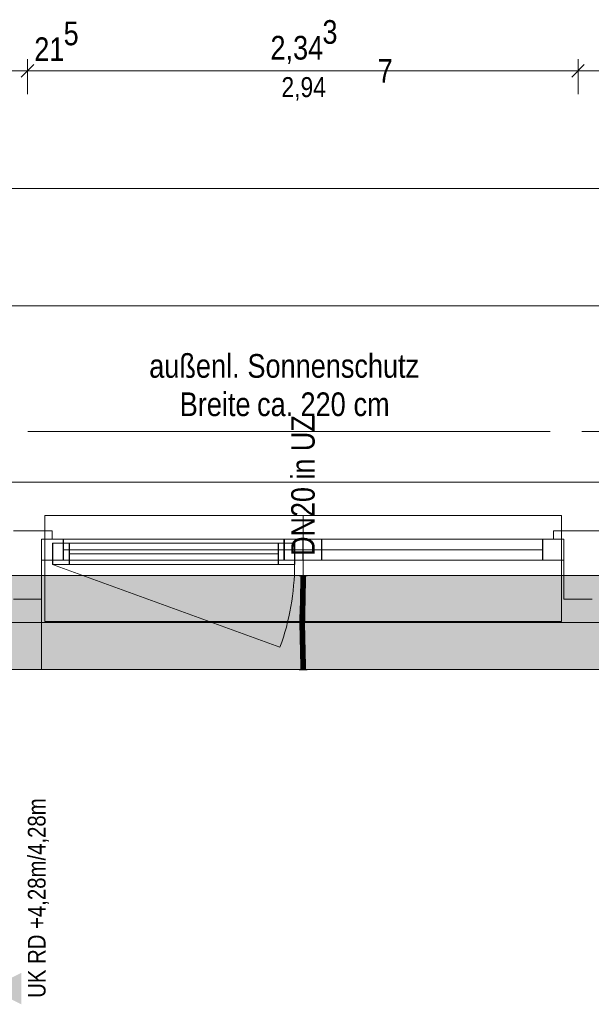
# Model space of a CAD drawing. Extents: x -720 to 300, y 62 to 1162.
# Tile 84 of 256: x -604 to -555, y 967 to 1051. Entities that reach past the tile are written whole.
import ezdxf
from ezdxf.lldxf.tags import DXFTag

# ---------------------------------------------------------------- set-up
doc = ezdxf.new("R2010")
doc.units = 0
doc.layers.get('0').update_dxf_attribs({"lineweight": 13})
for name, color, linetype, lineweight, true_color in [('00_Beschriftung UZ', 3, 'Continuous', 35, 0x00ff00), ('30 -33 Aussenwände- 7 Fassade_ Elemente', 7, 'Continuous', 9, 0x00aacc), ('30 -35 Decken- 1 Konstruktion-Träger- Stahlbeton', 7, 'Continuous', 13, 0x33aa00), ('70 -76 Bemaßung- 2 Allgemein', 9, 'Continuous', 5, 0x808080), ('E_Leerrohr 20', 7, 'Continuous', 13, 0xcc0099), ('E_Leerrohr 20-Shading', 7, 'Continuous', 13, 0xcc0099), ('iwb_Schraffur_Unterzug', 7, 'Continuous', 5, 0xffffcc)]:
    doc.layers.add(name, color=color, linetype=linetype, lineweight=lineweight, true_color=true_color)
for name, color, linetype, lineweight in [('30 -33 Aussenwände- 8 Sonnenschutz', 7, 'Continuous', 9), ('70 -71 Achsen- 1 Gebäudeachsen', 7, 'STRICHPUNKT2-A06G93UB8I', 18), ('Detailelementbeschriftung', 7, 'Continuous', 9), ('Keine-1', 7, 'Continuous', 15)]:
    doc.layers.add(name, color=color, linetype=linetype, lineweight=lineweight)
doc.styles.get("Standard").update_dxf_attribs({"font": 'ARIALN.TTF'})
tags = doc.linetypes.add('fein_strichliert-A06G93UC8I', pattern=[4, 1, -2, 1]).pattern_tags.tags
tags[8:9] = [DXFTag(74, 4), DXFTag(75, 0), DXFTag(340, '0'), DXFTag(46, 0.0), DXFTag(50, 0.0), DXFTag(44, 0.0), DXFTag(45, 0.0)]
tags[6:7] = [DXFTag(74, 4), DXFTag(75, 0), DXFTag(340, '0'), DXFTag(46, 0.0), DXFTag(50, 0.0), DXFTag(44, 0.0), DXFTag(45, 0.0)]
tags[4:5] = [DXFTag(74, 4), DXFTag(75, 0), DXFTag(340, '0'), DXFTag(46, 0.0), DXFTag(50, 0.0), DXFTag(44, 0.0), DXFTag(45, 0.0)]
tags = doc.linetypes.add('STRICHPUNKT2', pattern=[12.7, 6.35, -3.175, 0, -3.175]).pattern_tags.tags
tags[10:11] = [DXFTag(74, 4), DXFTag(75, 0), DXFTag(340, '0'), DXFTag(46, 0.0), DXFTag(50, 0.0), DXFTag(44, 0.0), DXFTag(45, 0.0)]
tags[8:9] = [DXFTag(74, 4), DXFTag(75, 0), DXFTag(340, '0'), DXFTag(46, 0.0), DXFTag(50, 0.0), DXFTag(44, 0.0), DXFTag(45, 0.0)]
tags[6:7] = [DXFTag(74, 4), DXFTag(75, 0), DXFTag(340, '0'), DXFTag(46, 0.0), DXFTag(50, 0.0), DXFTag(44, 0.0), DXFTag(45, 0.0)]
tags[4:5] = [DXFTag(74, 4), DXFTag(75, 0), DXFTag(340, '0'), DXFTag(46, 0.0), DXFTag(50, 0.0), DXFTag(44, 0.0), DXFTag(45, 0.0)]
tags = doc.linetypes.add('STRICHPUNKT2-A06G93UB8I', pattern=[12.7, 6.35, -3.175, 0, -3.175]).pattern_tags.tags
tags[10:11] = [DXFTag(74, 4), DXFTag(75, 0), DXFTag(340, '0'), DXFTag(46, 0.0), DXFTag(50, 0.0), DXFTag(44, 0.0), DXFTag(45, 0.0)]
tags[8:9] = [DXFTag(74, 4), DXFTag(75, 0), DXFTag(340, '0'), DXFTag(46, 0.0), DXFTag(50, 0.0), DXFTag(44, 0.0), DXFTag(45, 0.0)]
tags[6:7] = [DXFTag(74, 4), DXFTag(75, 0), DXFTag(340, '0'), DXFTag(46, 0.0), DXFTag(50, 0.0), DXFTag(44, 0.0), DXFTag(45, 0.0)]
tags[4:5] = [DXFTag(74, 4), DXFTag(75, 0), DXFTag(340, '0'), DXFTag(46, 0.0), DXFTag(50, 0.0), DXFTag(44, 0.0), DXFTag(45, 0.0)]

# ---------------------------------------------------------------- blocks, each defined once
blk = doc.blocks.new('Shading-A06G93TL8I', base_point=(-579.547, 1000.996))
at = {"layer": 'E_Leerrohr 20-Shading', "color": 223, "true_color": 0xc67fb4}
for points in [[(-579.828, 1003.9), (-579.886, 1003.9), (-579.834, 1003.177), (-579.893, 1003.178)], [(-579.531, 1003.9), (-579.545, 1003.9), (-579.539, 1003.173), (-579.551, 1003.173)], [(-579.497, 1003.172), (-579.486, 1003.9), (-579.539, 1003.173), (-579.531, 1003.9)], [(-579.493, 1003.172), (-579.486, 1003.9), (-579.497, 1003.172)], [(-579.834, 1003.177), (-579.893, 1003.178), (-579.851, 1002.454), (-579.908, 1002.455)], [(-579.849, 1002.454), (-579.834, 1003.177), (-579.851, 1002.454)], [(-579.539, 1003.173), (-579.551, 1003.173), (-579.559, 1002.447), (-579.567, 1002.447)], [(-579.559, 1002.447), (-579.543, 1002.446), (-579.539, 1003.173), (-579.521, 1003.173)], [(-579.543, 1002.446), (-579.523, 1002.446), (-579.521, 1003.173), (-579.497, 1003.172)], [(-579.508, 1002.446), (-579.493, 1003.172), (-579.523, 1002.446), (-579.497, 1003.172)], [(-579.927, 1001.731), (-579.935, 1001.463), (-579.874, 1001.729), (-579.882, 1001.462)], [(-579.851, 1002.454), (-579.908, 1002.455), (-579.874, 1001.729), (-579.927, 1001.731)], [(-579.874, 1001.729), (-579.882, 1001.455), (-579.87, 1001.729), (-579.876, 1001.494)], [(-579.876, 1001.494), (-579.875, 1001.503), (-579.87, 1001.729), (-579.869, 1001.729)], [(-579.874, 1001.729), (-579.87, 1001.729), (-579.851, 1002.454), (-579.849, 1002.454)], [(-579.87, 1001.729), (-579.869, 1001.729), (-579.849, 1002.454)], [(-579.584, 1001.722), (-579.593, 1001.46), (-579.581, 1001.722), (-579.592, 1001.351)], [(-579.584, 1001.722), (-579.586, 1001.722), (-579.593, 1001.46)], [(-579.592, 1001.351), (-579.591, 1001.155), (-579.581, 1001.722), (-579.57, 1001.721)], [(-579.591, 1001.155), (-579.589, 1000.997), (-579.57, 1001.721), (-579.557, 1001.721)], [(-579.547, 1000.996), (-579.528, 1001.72), (-579.589, 1000.997), (-579.557, 1001.721)], [(-579.559, 1002.447), (-579.567, 1002.447), (-579.584, 1001.722), (-579.586, 1001.722)], [(-579.559, 1002.447), (-579.584, 1001.722), (-579.558, 1002.447), (-579.581, 1001.722)], [(-579.581, 1001.722), (-579.57, 1001.721), (-579.558, 1002.447), (-579.543, 1002.446)], [(-579.57, 1001.721), (-579.557, 1001.721), (-579.543, 1002.446), (-579.523, 1002.446)], [(-579.528, 1001.72), (-579.508, 1002.446), (-579.557, 1001.721), (-579.523, 1002.446)], [(-579.897, 1001.004), (-579.947, 1001.005), (-579.92, 1000.278), (-579.96, 1000.278)], [(-579.935, 1001.463), (-579.947, 1001.005), (-579.882, 1001.462), (-579.882, 1001.455)], [(-579.897, 1001.004), (-579.891, 1001.134), (-579.947, 1001.005), (-579.882, 1001.455)], [(-579.902, 1000.278), (-579.888, 1001.004), (-579.92, 1000.278), (-579.897, 1001.004)], [(-579.888, 1001.004), (-579.875, 1001.503), (-579.897, 1001.004)], [(-579.882, 1001.455), (-579.891, 1001.134), (-579.876, 1001.494), (-579.878, 1001.439)], [(-579.878, 1001.439), (-579.875, 1001.503), (-579.876, 1001.494)], [(-579.616, 1000.274), (-579.596, 1000.997), (-579.619, 1000.274), (-579.603, 1000.998)], [(-579.603, 1000.998), (-579.605, 1000.998), (-579.619, 1000.274)], [(-579.612, 1000.274), (-579.589, 1000.997), (-579.616, 1000.274), (-579.596, 1000.997)], [(-579.611, 1000.274), (-579.589, 1000.997), (-579.602, 1000.602)], [(-579.611, 1000.274), (-579.56, 1000.274), (-579.589, 1000.997), (-579.547, 1000.996)], [(-579.593, 1001.46), (-579.605, 1000.998), (-579.592, 1001.351), (-579.603, 1000.998)], [(-579.603, 1000.998), (-579.596, 1000.997), (-579.592, 1001.351), (-579.591, 1001.155)], [(-579.596, 1000.997), (-579.589, 1000.997), (-579.591, 1001.155)], [(-579.924, 999.746), (-579.92, 1000.278), (-579.962, 999.745), (-579.96, 1000.278)], [(-579.905, 999.551), (-579.902, 1000.278), (-579.926, 999.551), (-579.92, 1000.278)], [(-579.619, 999.911), (-579.616, 1000.274), (-579.62, 999.911), (-579.619, 1000.274)], [(-579.615, 999.911), (-579.612, 1000.274), (-579.619, 999.911), (-579.616, 1000.274)], [(-579.615, 999.911), (-579.562, 999.911), (-579.611, 1000.274), (-579.56, 1000.274)], [(-579.615, 999.911), (-579.611, 1000.274), (-579.615, 999.985)], [(-579.611, 1000.274), (-579.612, 1000.274), (-579.615, 999.985)], [(-579.612, 1000.274), (-579.611, 1000.274), (-579.602, 1000.602)], [(-579.926, 999.551), (-579.924, 999.746), (-579.963, 999.551), (-579.962, 999.745)], [(-579.926, 999.551), (-579.963, 999.551), (-579.912, 998.94), (-579.955, 998.939)], [(-579.897, 998.94), (-579.905, 999.551), (-579.912, 998.94), (-579.926, 999.551)], [(-579.622, 999.552), (-579.619, 999.552), (-579.621, 999.749), (-579.619, 999.611)], [(-579.619, 999.911), (-579.621, 999.749), (-579.615, 999.911), (-579.619, 999.611)], [(-579.621, 999.749), (-579.619, 999.911), (-579.62, 999.911)], [(-579.619, 999.552), (-579.618, 999.552), (-579.619, 999.611)], [(-579.604, 998.946), (-579.618, 999.552), (-579.614, 998.945), (-579.619, 999.552)], [(-579.618, 999.552), (-579.563, 999.552), (-579.615, 999.911), (-579.562, 999.911)], [(-579.555, 998.947), (-579.563, 999.552), (-579.604, 998.946), (-579.618, 999.552)], [(-579.912, 998.94), (-579.955, 998.939), (-579.887, 998.33), (-579.941, 998.329)], [(-579.864, 997.722), (-579.875, 998.092), (-579.941, 998.329), (-579.887, 998.33)], [(-579.864, 997.722), (-579.941, 998.329), (-579.922, 997.72)], [(-579.882, 998.331), (-579.897, 998.94), (-579.887, 998.33), (-579.912, 998.94)], [(-579.875, 998.092), (-579.882, 998.331), (-579.887, 998.33)], [(-579.604, 998.946), (-579.614, 998.945), (-579.579, 998.339), (-579.599, 998.338)], [(-579.541, 998.34), (-579.555, 998.947), (-579.579, 998.339), (-579.604, 998.946)], [(-579.57, 998.164), (-579.579, 998.339), (-579.594, 998.164), (-579.599, 998.338)], [(-579.535, 998.164), (-579.541, 998.34), (-579.57, 998.164), (-579.579, 998.339)], [(-579.864, 997.722), (-579.922, 997.72), (-579.846, 997.114), (-579.905, 997.112)], [(-579.548, 997.731), (-579.57, 998.164), (-579.581, 997.73), (-579.594, 998.164)], [(-579.548, 997.731), (-579.581, 997.73), (-579.518, 997.122), (-579.564, 997.121)], [(-579.548, 997.731), (-579.523, 997.732), (-579.57, 998.164), (-579.535, 998.164)], [(-579.505, 997.122), (-579.523, 997.732), (-579.518, 997.122), (-579.548, 997.731)], [(-579.846, 997.114), (-579.905, 997.112), (-579.834, 996.507), (-579.892, 996.506)], [(-579.833, 996.507), (-579.846, 997.114), (-579.834, 996.507), (-579.846, 997.114)], [(-579.518, 997.122), (-579.564, 997.121), (-579.495, 996.512), (-579.55, 996.511)], [(-579.492, 996.512), (-579.505, 997.122), (-579.495, 996.512), (-579.518, 997.122)], [(-579.834, 996.507), (-579.892, 996.506), (-579.831, 995.9), (-579.886, 995.9)], [(-579.828, 995.9), (-579.833, 996.507), (-579.831, 995.9), (-579.834, 996.507)], [(-579.486, 995.9), (-579.495, 996.512), (-579.545, 995.9), (-579.55, 996.511)], [(-579.486, 995.9), (-579.492, 996.512), (-579.495, 996.512)]]:
    blk.add_solid(points, dxfattribs=at)
at = {"layer": 'E_Leerrohr 20-Shading', "color": 231, "true_color": 0xe17fc9}
for points in [[(-579.77, 1003.9), (-579.828, 1003.9), (-579.765, 1003.176), (-579.834, 1003.177)], [(-579.721, 1003.176), (-579.721, 1003.9), (-579.765, 1003.176), (-579.77, 1003.9)], [(-579.693, 1003.175), (-579.686, 1003.9), (-579.721, 1003.176), (-579.721, 1003.9)], [(-579.686, 1003.9), (-579.693, 1003.175), (-579.688, 1003.175)], [(-579.688, 1003.175), (-579.682, 1003.175), (-579.686, 1003.9)], [(-579.682, 1003.175), (-579.551, 1003.173), (-579.686, 1003.9), (-579.545, 1003.9)], [(-579.789, 1003.177), (-579.834, 1003.177), (-579.786, 1002.452), (-579.849, 1002.454)], [(-579.765, 1002.452), (-579.765, 1003.176), (-579.786, 1002.452), (-579.789, 1003.177)], [(-579.765, 1002.452), (-579.721, 1003.176), (-579.765, 1003.176)], [(-579.765, 1002.452), (-579.729, 1002.451), (-579.721, 1003.176), (-579.722, 1003.036)], [(-579.729, 1002.451), (-579.725, 1002.451), (-579.722, 1003.036)], [(-579.708, 1002.45), (-579.693, 1003.175), (-579.725, 1002.451), (-579.721, 1003.176)], [(-579.693, 1003.175), (-579.708, 1002.45), (-579.703, 1002.45)], [(-579.693, 1002.45), (-579.688, 1003.175), (-579.703, 1002.45), (-579.693, 1003.175)], [(-579.693, 1002.45), (-579.671, 1002.449), (-579.688, 1003.175), (-579.682, 1003.175)], [(-579.671, 1002.449), (-579.567, 1002.447), (-579.682, 1003.175), (-579.551, 1003.173)], [(-579.869, 1001.729), (-579.875, 1001.503), (-579.784, 1001.222), (-579.784, 1001.183)], [(-579.786, 1002.452), (-579.849, 1002.454), (-579.785, 1001.727), (-579.869, 1001.729)], [(-579.785, 1001.727), (-579.869, 1001.729), (-579.784, 1001.222)], [(-579.767, 1001.727), (-579.765, 1002.452), (-579.785, 1001.727), (-579.786, 1002.452)], [(-579.767, 1001.727), (-579.785, 1001.727), (-579.768, 1001.128), (-579.784, 1001.222)], [(-579.767, 1001.727), (-579.768, 1001.128), (-579.741, 1001.726), (-579.744, 1001.534)], [(-579.767, 1001.727), (-579.741, 1001.726), (-579.765, 1002.452), (-579.729, 1002.451)], [(-579.732, 1001.726), (-579.744, 1001.534), (-579.747, 1001.001), (-579.751, 1001.029)], [(-579.733, 1001.589), (-579.732, 1001.726), (-579.747, 1001.001)], [(-579.744, 1001.534), (-579.732, 1001.726), (-579.741, 1001.726)], [(-579.741, 1001.726), (-579.732, 1001.726), (-579.729, 1002.451), (-579.725, 1002.451)], [(-579.734, 1001.461), (-579.728, 1001.726), (-579.732, 1001.726)], [(-579.7, 1001.461), (-579.698, 1001.725), (-579.734, 1001.461), (-579.728, 1001.726)], [(-579.728, 1001.726), (-579.708, 1002.45), (-579.732, 1001.726), (-579.725, 1002.451)], [(-579.693, 1002.45), (-579.708, 1002.45), (-579.698, 1001.725), (-579.728, 1001.726)], [(-579.698, 1001.725), (-579.7, 1001.461), (-579.657, 1001.724), (-579.652, 1001.461)], [(-579.698, 1001.725), (-579.657, 1001.724), (-579.693, 1002.45), (-579.671, 1002.449)], [(-579.657, 1001.724), (-579.586, 1001.722), (-579.671, 1002.449), (-579.567, 1002.447)], [(-579.657, 1001.724), (-579.652, 1001.461), (-579.586, 1001.722), (-579.593, 1001.46)], [(-579.866, 1001.003), (-579.888, 1001.004), (-579.856, 1000.277), (-579.902, 1000.278)], [(-579.888, 1001.004), (-579.866, 1001.003), (-579.875, 1001.503)], [(-579.784, 1001.183), (-579.875, 1001.503), (-579.783, 1001.002), (-579.866, 1001.003)], [(-579.866, 1001.003), (-579.856, 1000.277), (-579.783, 1001.002), (-579.779, 1000.276)], [(-579.784, 1001.183), (-579.768, 1001.128), (-579.784, 1001.222)], [(-579.768, 1001.128), (-579.784, 1001.183), (-579.768, 1001.001), (-579.783, 1001.002)], [(-579.779, 1000.276), (-579.767, 1000.276), (-579.783, 1001.002), (-579.768, 1001.001)], [(-579.744, 1001.534), (-579.768, 1001.128), (-579.751, 1001.029)], [(-579.768, 1001.128), (-579.768, 1001.001), (-579.751, 1001.029), (-579.752, 1001.001)], [(-579.768, 1001.001), (-579.767, 1000.276), (-579.752, 1001.001), (-579.76, 1000.276)], [(-579.76, 1000.276), (-579.747, 1001.001), (-579.752, 1001.001)], [(-579.743, 1001.001), (-579.747, 1001.001), (-579.757, 1000.276), (-579.76, 1000.276)], [(-579.739, 1000.276), (-579.729, 1001), (-579.757, 1000.276), (-579.743, 1001.001)], [(-579.752, 1001.001), (-579.747, 1001.001), (-579.751, 1001.029)], [(-579.734, 1001.461), (-579.733, 1001.589), (-579.747, 1001.001)], [(-579.734, 1001.461), (-579.747, 1001.001), (-579.732, 1001.461), (-579.743, 1001.001)], [(-579.743, 1001.001), (-579.729, 1001), (-579.732, 1001.461), (-579.721, 1001.461)], [(-579.708, 1000.275), (-579.704, 1001), (-579.739, 1000.276), (-579.729, 1001)], [(-579.729, 1001), (-579.704, 1001), (-579.721, 1001.461), (-579.7, 1001.461)], [(-579.708, 1000.275), (-579.634, 1000.275), (-579.704, 1001), (-579.644, 1000.998)], [(-579.7, 1001.461), (-579.704, 1001), (-579.652, 1001.461), (-579.644, 1000.998)], [(-579.652, 1001.461), (-579.644, 1000.998), (-579.593, 1001.46), (-579.605, 1000.998)], [(-579.644, 1000.998), (-579.634, 1000.275), (-579.606, 1000.998), (-579.627, 1000.275)], [(-579.627, 1000.275), (-579.619, 1000.274), (-579.606, 1000.998), (-579.605, 1000.998)], [(-579.856, 1000.277), (-579.902, 1000.278), (-579.854, 999.551), (-579.905, 999.551)], [(-579.779, 1000.276), (-579.856, 1000.277), (-579.81, 999.915), (-579.855, 999.916)], [(-579.779, 1000.276), (-579.81, 999.915), (-579.778, 1000.184)], [(-579.775, 999.915), (-579.778, 1000.184), (-579.81, 999.915)], [(-579.778, 1000.184), (-579.767, 1000.276), (-579.779, 1000.276)], [(-579.765, 999.915), (-579.767, 1000.276), (-579.775, 999.915), (-579.778, 1000.184)], [(-579.764, 999.915), (-579.767, 1000.276), (-579.765, 999.915)], [(-579.767, 1000.276), (-579.764, 999.915), (-579.76, 1000.276), (-579.762, 999.914)], [(-579.762, 999.748), (-579.742, 999.748), (-579.76, 1000.276), (-579.739, 1000.276)], [(-579.742, 999.748), (-579.709, 999.748), (-579.739, 1000.276), (-579.708, 1000.275)], [(-579.708, 1000.275), (-579.709, 999.748), (-579.634, 1000.275), (-579.632, 999.749)], [(-579.619, 1000.274), (-579.634, 1000.275), (-579.624, 999.749), (-579.632, 999.749)], [(-579.619, 1000.274), (-579.624, 999.749), (-579.62, 999.911)], [(-579.854, 999.551), (-579.905, 999.551), (-579.859, 998.941), (-579.897, 998.94)], [(-579.859, 998.941), (-579.757, 998.943), (-579.854, 999.551), (-579.77, 999.551)], [(-579.855, 999.916), (-579.854, 999.551), (-579.81, 999.915)], [(-579.77, 999.551), (-579.775, 999.915), (-579.854, 999.551), (-579.81, 999.915)], [(-579.77, 999.551), (-579.767, 999.551), (-579.775, 999.915), (-579.77, 999.915)], [(-579.767, 999.551), (-579.763, 999.551), (-579.77, 999.915), (-579.765, 999.915)], [(-579.77, 999.551), (-579.757, 998.943), (-579.767, 999.551), (-579.755, 998.943)], [(-579.755, 998.943), (-579.763, 999.551), (-579.767, 999.551)], [(-579.762, 999.748), (-579.764, 999.915), (-579.763, 999.551), (-579.765, 999.915)], [(-579.764, 999.915), (-579.762, 999.748), (-579.762, 999.914)], [(-579.763, 999.551), (-579.743, 999.551), (-579.762, 999.748), (-579.742, 999.748)], [(-579.743, 999.551), (-579.763, 999.551), (-579.742, 998.943), (-579.755, 998.943)], [(-579.743, 999.551), (-579.709, 999.552), (-579.742, 999.748), (-579.709, 999.748)], [(-579.707, 998.944), (-579.709, 999.552), (-579.742, 998.943), (-579.743, 999.551)], [(-579.632, 999.749), (-579.709, 999.748), (-579.634, 999.552), (-579.709, 999.552)], [(-579.634, 999.552), (-579.709, 999.552), (-579.638, 999.424)], [(-579.638, 999.424), (-579.709, 999.552), (-579.65, 998.945), (-579.707, 998.944)], [(-579.633, 999.415), (-579.638, 999.424), (-579.646, 998.945), (-579.65, 998.945)], [(-579.646, 998.945), (-579.637, 998.945), (-579.633, 999.415)], [(-579.632, 999.552), (-579.634, 999.552), (-579.633, 999.415), (-579.638, 999.424)], [(-579.622, 999.552), (-579.633, 999.415), (-579.627, 998.945), (-579.637, 998.945)], [(-579.632, 999.749), (-579.634, 999.552), (-579.632, 999.656)], [(-579.634, 999.552), (-579.632, 999.552), (-579.632, 999.656)], [(-579.632, 999.552), (-579.633, 999.415), (-579.629, 999.552)], [(-579.633, 999.415), (-579.622, 999.552), (-579.629, 999.552)], [(-579.624, 999.749), (-579.632, 999.749), (-579.629, 999.552), (-579.632, 999.552)], [(-579.621, 999.749), (-579.624, 999.749), (-579.622, 999.552), (-579.629, 999.552)], [(-579.622, 999.552), (-579.627, 998.945), (-579.614, 998.945)], [(-579.624, 999.749), (-579.621, 999.749), (-579.62, 999.911)], [(-579.859, 998.941), (-579.897, 998.94), (-579.87, 998.331), (-579.882, 998.331)], [(-579.87, 998.331), (-579.882, 998.331), (-579.875, 998.092)], [(-579.736, 998.163), (-579.741, 998.334), (-579.873, 998.162), (-579.87, 998.331)], [(-579.87, 998.331), (-579.741, 998.334), (-579.859, 998.941), (-579.757, 998.943)], [(-579.741, 998.334), (-579.755, 998.943), (-579.757, 998.943)], [(-579.742, 998.943), (-579.755, 998.943), (-579.737, 998.334), (-579.741, 998.334)], [(-579.702, 998.335), (-579.707, 998.944), (-579.737, 998.334), (-579.742, 998.943)], [(-579.737, 998.334), (-579.741, 998.334), (-579.736, 998.163)], [(-579.697, 997.727), (-579.702, 998.335), (-579.736, 998.163), (-579.737, 998.334)], [(-579.707, 998.944), (-579.702, 998.335), (-579.646, 998.945), (-579.665, 998.336)], [(-579.702, 998.335), (-579.697, 997.727), (-579.665, 998.336), (-579.684, 997.727)], [(-579.684, 997.727), (-579.661, 997.728), (-579.665, 998.336), (-579.648, 998.337)], [(-579.665, 998.336), (-579.648, 998.337), (-579.646, 998.945), (-579.637, 998.945)], [(-579.648, 998.337), (-579.661, 997.728), (-579.594, 998.164), (-579.601, 997.729)], [(-579.648, 998.337), (-579.599, 998.338), (-579.637, 998.945), (-579.614, 998.945)], [(-579.648, 998.337), (-579.594, 998.164), (-579.599, 998.338)], [(-579.875, 998.092), (-579.722, 997.726), (-579.873, 998.162), (-579.736, 998.163)], [(-579.722, 997.726), (-579.875, 998.092), (-579.864, 997.722)], [(-579.722, 997.726), (-579.864, 997.722), (-579.705, 997.117), (-579.846, 997.114)], [(-579.697, 997.727), (-579.736, 998.163), (-579.722, 997.726)], [(-579.697, 997.727), (-579.722, 997.726), (-579.692, 997.118), (-579.705, 997.117)], [(-579.697, 997.727), (-579.694, 997.416), (-579.684, 997.727)], [(-579.694, 997.416), (-579.661, 997.728), (-579.684, 997.727)], [(-579.694, 997.416), (-579.692, 997.118), (-579.661, 997.728), (-579.673, 997.118)], [(-579.661, 997.728), (-579.673, 997.118), (-579.601, 997.729), (-579.611, 997.12)], [(-579.611, 997.12), (-579.564, 997.121), (-579.601, 997.729), (-579.581, 997.73)], [(-579.601, 997.729), (-579.581, 997.73), (-579.594, 998.164)], [(-579.837, 997.114), (-579.846, 997.114), (-579.833, 996.507)], [(-579.692, 996.509), (-579.705, 997.117), (-579.833, 996.507), (-579.837, 997.114)], [(-579.692, 997.118), (-579.705, 997.117), (-579.688, 996.509), (-579.692, 996.509)], [(-579.688, 996.509), (-579.683, 996.509), (-579.692, 997.118), (-579.673, 997.118)], [(-579.673, 997.118), (-579.683, 996.509), (-579.611, 997.12), (-579.62, 996.51)], [(-579.62, 996.51), (-579.55, 996.511), (-579.611, 997.12), (-579.564, 997.121)], [(-579.692, 996.509), (-579.833, 996.507), (-579.686, 995.9), (-579.828, 995.9)], [(-579.688, 996.509), (-579.692, 996.509), (-579.686, 995.9)], [(-579.686, 995.9), (-579.683, 996.509), (-579.688, 996.509)], [(-579.686, 995.9), (-579.545, 995.9), (-579.683, 996.509), (-579.55, 996.511)]]:
    blk.add_solid(points, dxfattribs=at)
blk = doc.blocks.new('Shading-A06G93TN8I', base_point=(-579.686, 1003.112))
at = {"layer": 'E_Leerrohr 20-Shading', "color": 213, "true_color": 0xd67fc0}
for points in [[(-580.016, 1003.912), (-580.016, 1003.9), (-579.799, 1003.912), (-579.799, 1003.9)], [(-579.886, 1003.112), (-579.686, 1003.112), (-579.886, 1003.9), (-579.686, 1003.9)], [(-579.799, 1003.9), (-579.686, 1003.9), (-579.799, 1003.912), (-579.686, 1003.912)], [(-579.686, 1003.912), (-579.686, 1003.9), (-579.621, 1003.912), (-579.621, 1003.9)], [(-579.686, 1003.112), (-579.486, 1003.112), (-579.686, 1003.9), (-579.486, 1003.9)], [(-579.621, 1003.9), (-579.356, 1003.9), (-579.621, 1003.912), (-579.356, 1003.912)]]:
    blk.add_solid(points, dxfattribs=at)
blk = doc.blocks.new('Shading-A06G93TP8I', base_point=(-579.486, 996.688))
at = {"layer": 'E_Leerrohr 20-Shading', "color": 213, "true_color": 0xd67fc0}
for points in [[(-579.686, 996.688), (-579.886, 996.688), (-579.686, 995.9), (-579.886, 995.9)], [(-579.486, 996.688), (-579.686, 996.688), (-579.486, 995.9), (-579.686, 995.9)], [(-579.778, 995.9), (-580.016, 995.9), (-579.778, 995.888), (-580.016, 995.888)], [(-579.686, 995.888), (-579.686, 995.9), (-579.778, 995.888), (-579.778, 995.9)], [(-579.621, 995.9), (-579.686, 995.9), (-579.621, 995.888), (-579.686, 995.888)], [(-579.356, 995.888), (-579.356, 995.9), (-579.621, 995.888), (-579.621, 995.9)]]:
    blk.add_solid(points, dxfattribs=at)
blk = doc.blocks.new('Referenz-A06G93UD8I')
at = {"layer": '00_Beschriftung UZ', "color": 0, "lineweight": -2}
blk.add_solid([(-603.683, 967.447), (-606.353, 968.779), (-603.684, 970.118)], dxfattribs=at)
at = {"layer": '30 -33 Aussenwände- 7 Fassade_ Elemente', "color": 0, "linetype": 'Continuous', "lineweight": -2, "ltscale": 0.13}
for p, q in [((-458.253, 1011.852), (-607.453, 1011.852)), ((-604.353, 1007.712), (-601.053, 1007.712)), ((-601.053, 1007.712), (-601.053, 1007.012)), ((-558.386, 1007.712), (-558.386, 1007.012)), ((-554.186, 1007.712), (-558.386, 1007.712)), ((-601.953, 1007.012), (-579.72, 1007.012)), ((-601.053, 1007.012), (-601.953, 1007.012)), ((-601.953, 1007.012), (-600.12, 1007.012)), ((-601.953, 1005.212), (-601.953, 1007.012)), ((-601.953, 1007.012), (-601.953, 1001.912)), ((-601.953, 1005.212), (-601.953, 1007.012)), ((-600.12, 1007.012), (-600.12, 1005.212)), ((-581.32, 1007.012), (-579.72, 1007.012)), ((-581.32, 1005.212), (-581.32, 1007.012)), ((-579.72, 1007.012), (-557.486, 1007.012)), ((-579.72, 1007.012), (-578.12, 1007.012)), ((-579.72, 1005.212), (-579.72, 1007.012)), ((-579.72, 1007.012), (-579.72, 1005.212)), ((-578.12, 1007.012), (-578.12, 1005.212)), ((-559.32, 1007.012), (-557.486, 1007.012)), ((-559.32, 1005.212), (-559.32, 1007.012)), ((-558.386, 1007.012), (-557.486, 1007.012)), ((-557.486, 1007.012), (-557.486, 1001.912)), ((-557.486, 1007.012), (-557.486, 1005.212)), ((-557.486, 1007.012), (-557.486, 1005.212)), ((-601.02, 1004.862), (-601.02, 1006.662)), ((-601.02, 1006.662), (-599.62, 1006.662)), ((-601.02, 1004.862), (-601.02, 1006.662)), ((-601.02, 1006.662), (-580.42, 1006.662)), ((-599.62, 1006.662), (-599.62, 1004.862)), ((-581.82, 1004.862), (-581.82, 1006.662)), ((-581.82, 1006.662), (-580.42, 1006.662)), ((-580.42, 1006.662), (-580.42, 1004.862)), ((-580.42, 1006.662), (-580.42, 1004.862)), ((-578.12, 1006.112), (-559.32, 1006.112)), ((-600.12, 1005.212), (-601.953, 1005.212)), ((-579.72, 1005.212), (-601.953, 1005.212)), ((-581.82, 1005.762), (-599.62, 1005.762)), ((-579.72, 1005.212), (-581.32, 1005.212)), ((-557.486, 1005.212), (-579.72, 1005.212)), ((-578.12, 1005.212), (-579.72, 1005.212)), ((-557.486, 1005.212), (-559.32, 1005.212)), ((-580.42, 1004.862), (-601.02, 1004.862)), ((-599.62, 1004.862), (-601.02, 1004.862)), ((-580.42, 1004.862), (-581.82, 1004.862)), ((-601.953, 1001.912), (-604.353, 1001.912)), ((-601.953, 1001.912), (-601.953, 995.912)), ((-557.486, 1001.912), (-555.086, 1001.912)), ((-601.953, 995.912), (-604.353, 995.912)), ((-604.353, 995.912), (-461.353, 995.912))]:
    blk.add_line(p, q, dxfattribs=at)
at = {"layer": '30 -33 Aussenwände- 7 Fassade_ Elemente', "color": 0, "lineweight": -2}
for p, q in [((-601.686, 1007.012), (-601.686, 1009.012)), ((-601.686, 1009.012), (-557.686, 1009.012)), ((-601.686, 1009.012), (-579.686, 1009.012)), ((-579.686, 1009.012), (-557.686, 1009.012)), ((-579.686, 1009.012), (-579.686, 1007.012)), ((-557.686, 1009.012), (-557.686, 1007.012)), ((-601.686, 1007.012), (-600.086, 1007.012)), ((-601.686, 1005.212), (-601.686, 1007.012)), ((-600.086, 1007.012), (-600.086, 1005.212)), ((-600.086, 1007.012), (-559.286, 1007.012)), ((-600.086, 1007.012), (-581.286, 1007.012)), ((-579.686, 1007.012), (-581.286, 1007.012)), ((-581.286, 1007.012), (-581.286, 1005.212)), ((-579.686, 1007.012), (-578.086, 1007.012)), ((-579.686, 1005.212), (-579.686, 1007.012)), ((-578.086, 1007.012), (-559.286, 1007.012)), ((-578.086, 1005.212), (-578.086, 1007.012)), ((-559.286, 1007.012), (-559.286, 1005.212)), ((-557.686, 1007.012), (-559.286, 1007.012)), ((-557.686, 1005.212), (-557.686, 1007.012)), ((-600.986, 1006.662), (-599.586, 1006.662)), ((-600.986, 1004.862), (-600.986, 1006.662)), ((-559.286, 1006.112), (-600.086, 1006.112)), ((-599.586, 1006.662), (-581.786, 1006.662)), ((-599.586, 1004.862), (-599.586, 1006.662)), ((-581.786, 1006.662), (-581.786, 1004.862)), ((-581.786, 1006.662), (-580.386, 1006.662)), ((-580.386, 1006.662), (-580.386, 1004.862)), ((-559.286, 1006.112), (-578.086, 1006.112)), ((-600.086, 1005.212), (-601.686, 1005.212)), ((-601.686, 1005.212), (-601.686, 1000.012)), ((-559.286, 1005.212), (-600.086, 1005.212)), ((-599.586, 1005.762), (-581.786, 1005.762)), ((-581.286, 1005.212), (-579.686, 1005.212)), ((-578.086, 1005.212), (-579.686, 1005.212)), ((-579.686, 1005.212), (-579.686, 1000.012)), ((-559.286, 1005.212), (-578.086, 1005.212)), ((-559.286, 1005.212), (-557.686, 1005.212)), ((-557.686, 1000.012), (-557.686, 1005.212)), ((-599.586, 1004.862), (-600.986, 1004.862)), ((-581.786, 1004.862), (-599.586, 1004.862)), ((-580.386, 1004.862), (-581.786, 1004.862)), ((-601.686, 1000.012), (-579.686, 1000.012)), ((-601.686, 1000.012), (-557.686, 1000.012)), ((-579.686, 1000.012), (-557.686, 1000.012))]:
    blk.add_line(p, q, dxfattribs=at)
at = {"layer": '30 -33 Aussenwände- 7 Fassade_ Elemente', "color": 0, "linetype": 'fein_strichliert-A06G93UC8I', "lineweight": -2, "ltscale": 0.13}
blk.add_line((-601.02, 1004.862), (-581.662, 997.817), dxfattribs=at)
blk.add_ellipse((-601.02, 1004.862), major_axis=(19.358, -7.046), ratio=1, start_param=0, end_param=0.349066, dxfattribs=at)
at = {"layer": '30 -33 Aussenwände- 8 Sonnenschutz', "color": 0, "linetype": 'Continuous', "lineweight": -2, "ltscale": 0.13}
for p, q in [((-603.135, 1016.167), (-558.668, 1016.167)), ((-555.972, 1016.167), (-511.506, 1016.167))]:
    blk.add_line(p, q, dxfattribs=at)
at = {"layer": '30 -35 Decken- 1 Konstruktion-Träger- Stahlbeton', "color": 0, "linetype": 'fein_strichliert-A06G93UC8I', "lineweight": -2, "ltscale": 0.13}
for p, q in [((76.456, 1003.912), (-682.362, 1003.912)), ((76.456, 995.912), (-682.362, 995.912))]:
    blk.add_line(p, q, dxfattribs=at)
at = {"layer": '70 -71 Achsen- 1 Gebäudeachsen', "color": 0, "linetype": 'STRICHPUNKT2-A06G93UB8I', "lineweight": -2, "ltscale": 0.13}
blk.add_line((-682.362, 999.912), (76.456, 999.912), dxfattribs=at)
at = {"layer": '70 -76 Bemaßung- 2 Allgemein', "color": 0, "linetype": 'Continuous', "lineweight": -2, "ltscale": 0.13}
for p, q in [((-603.153, 1044.852), (-603.153, 1047.852)), ((-603.153, 1044.852), (-603.153, 1047.852)), ((-556.286, 1044.852), (-556.286, 1047.852)), ((-556.286, 1044.852), (-556.286, 1047.852)), ((-603.684, 1046.322), (-602.622, 1047.383)), ((-603.684, 1046.322), (-602.622, 1047.383)), ((-555.756, 1047.383), (-556.817, 1046.322)), ((-556.817, 1046.322), (-555.756, 1047.383)), ((-603.153, 1046.852), (-607.453, 1046.852)), ((-603.653, 1046.852), (-602.093, 1046.852)), ((-603.653, 1046.852), (-602.093, 1046.852)), ((-557.347, 1046.852), (-602.093, 1046.852)), ((-602.093, 1046.852), (-601.032, 1046.852)), ((-555.786, 1046.852), (-557.347, 1046.852)), ((-556.786, 1046.852), (-555.226, 1046.852)), ((-510.48, 1046.852), (-555.226, 1046.852)), ((-605.353, 1036.852), (-603.793, 1036.852)), ((-461.913, 1036.852), (-603.793, 1036.852)), ((-460.413, 1026.852), (-605.293, 1026.852))]:
    blk.add_line(p, q, dxfattribs=at)
at = {"layer": 'Keine-1', "color": 0, "linetype": 'fein_strichliert-A06G93UC8I', "lineweight": -2, "ltscale": 0.13}
blk.add_line((-682.362, 1011.85), (76.456, 1011.851), dxfattribs=at)
at = {"layer": '00_Beschriftung UZ', "color": 0, "linetype": 'ByBlock', "lineweight": -2, "ltscale": 0.13, "insert": (-603.128, 967.998), "char_height": 1.51033, "attachment_point": 1, "rotation": 90}
blk.add_mtext('{\\fArial Narrow;UK RD +4,28m/4,28m}', dxfattribs=at)
at = {"layer": '30 -33 Aussenwände- 8 Sonnenschutz', "color": 0, "linetype": 'Continuous', "lineweight": -2, "ltscale": 0.13, "char_height": 2.01377, "attachment_point": 1}
for s, insert in [('{\\fArial Narrow;außenl.}', (-592.794, 1022.757)), ('{\\fArial Narrow;Sonnenschutz}', (-584.433, 1022.757)), ('{\\fArial Narrow;Breite}', (-590.196, 1019.494)), ('{\\fArial Narrow;220}', (-579.915, 1019.494)), ('{\\fArial Narrow;ca.}', (-583.61, 1019.494)), ('{\\fArial Narrow;cm}', (-575.401, 1019.494))]:
    blk.add_mtext(s, dxfattribs=dict(at, insert=insert))
at = {"layer": '70 -76 Bemaßung- 2 Allgemein', "color": 0, "linetype": 'Continuous', "lineweight": -2, "ltscale": 0.13, "attachment_point": 1}
for s, insert, char_height in [('{\\fArial Narrow;3}', (-578.047, 1051.163), 2.01377), ('{\\fArial Narrow;5}', (-600.079, 1051.037), 2.01377), ('{\\fArial Narrow;21}', (-602.581, 1049.694), 2.01377), ('{\\fArial Narrow;2,34}', (-582.473, 1049.82), 2.01377), ('{\\fArial Narrow;7}', (-573.34, 1047.859), 2.01377), ('{\\fArial Narrow;2,94}', (-581.539, 1046.315), 1.7)]:
    blk.add_mtext(s, dxfattribs=dict(at, insert=insert, char_height=char_height))
blk = doc.blocks.new('Referenz-A06G93UF8I')
at = {"layer": 'iwb_Schraffur_Unterzug', "linetype": 'Continuous', "ltscale": 0.13}
for points in [[(-682.362, 1003.912), (76.456, 1003.912), (76.456, 1001.038)], [(-682.362, 1003.912), (76.456, 1001.038), (-682.362, 1000.171)], [(-682.362, 1000.171), (76.456, 1001.038), (76.456, 998.786)], [(-682.362, 1000.171), (76.456, 998.786), (-682.362, 999.653)], [(-682.362, 999.653), (76.456, 998.786), (76.456, 995.912)], [(-682.362, 999.653), (76.456, 995.912), (-682.362, 995.912)]]:
    blk.add_solid(points, dxfattribs=at)
blk = doc.blocks.new('Enddeckel-A06G93WL8I')
at = {"color": 0, "linetype": 'ByBlock', "lineweight": -2, "ltscale": 0.13}
for p, q in [((-579.886, 996.688), (-579.886, 995.9)), ((-579.769, 996.688), (-579.886, 996.688)), ((-579.603, 996.688), (-579.769, 996.688)), ((-579.486, 996.688), (-579.603, 996.688)), ((-579.486, 995.9), (-579.486, 996.688)), ((-580.016, 995.9), (-580.016, 995.888)), ((-579.823, 995.9), (-580.016, 995.9)), ((-579.823, 995.888), (-580.016, 995.888)), ((-579.769, 995.9), (-579.886, 995.9)), ((-579.55, 995.9), (-579.823, 995.9)), ((-579.55, 995.888), (-579.823, 995.888)), ((-579.603, 995.9), (-579.769, 995.9)), ((-579.486, 995.9), (-579.603, 995.9)), ((-579.356, 995.9), (-579.55, 995.9)), ((-579.356, 995.888), (-579.55, 995.888)), ((-579.356, 995.888), (-579.356, 995.9))]:
    blk.add_line(p, q, dxfattribs=at)
at = {"color": 0, "linetype": 'STRICHPUNKT2', "lineweight": 5, "ltscale": 0.13}
blk.add_line((-579.686, 995.9), (-579.686, 996.688), dxfattribs=at)
blk = doc.blocks.new('Enddeckel-A06G93WN8I')
at = {"color": 0, "linetype": 'ByBlock', "lineweight": -2, "ltscale": 0.13}
for p, q in [((-580.016, 1003.912), (-580.016, 1003.9)), ((-580.016, 1003.912), (-579.823, 1003.912)), ((-580.016, 1003.9), (-579.823, 1003.9)), ((-579.886, 1003.9), (-579.886, 1003.112)), ((-579.886, 1003.9), (-579.769, 1003.9)), ((-579.823, 1003.912), (-579.55, 1003.912)), ((-579.823, 1003.9), (-579.55, 1003.9)), ((-579.769, 1003.9), (-579.603, 1003.9)), ((-579.603, 1003.9), (-579.486, 1003.9)), ((-579.55, 1003.912), (-579.356, 1003.912)), ((-579.55, 1003.9), (-579.356, 1003.9)), ((-579.486, 1003.112), (-579.486, 1003.9)), ((-579.356, 1003.9), (-579.356, 1003.912)), ((-579.886, 1003.112), (-579.769, 1003.112)), ((-579.769, 1003.112), (-579.603, 1003.112)), ((-579.603, 1003.112), (-579.486, 1003.112))]:
    blk.add_line(p, q, dxfattribs=at)
at = {"color": 0, "linetype": 'STRICHPUNKT2', "lineweight": 5, "ltscale": 0.13}
blk.add_line((-579.686, 1003.9), (-579.686, 1003.112), dxfattribs=at)
blk = doc.blocks.new('Flexrohr-A06G93WP8I')
at = {"color": 0, "linetype": 'ByBlock', "lineweight": -2, "ltscale": 0.13}
for p, q in [((-579.886, 1003.9), (-579.892, 1003.178)), ((-579.886, 1003.9), (-579.486, 1003.9)), ((-579.878, 1003.502), (-579.502, 1003.499)), ((-579.486, 1003.9), (-579.493, 1003.172)), ((-579.892, 1003.178), (-579.908, 1002.455)), ((-579.891, 1002.704), (-579.515, 1002.696)), ((-579.882, 1003.103), (-579.506, 1003.097)), ((-579.493, 1003.172), (-579.508, 1002.446)), ((-579.927, 1001.731), (-579.947, 1001.005)), ((-579.908, 1002.455), (-579.927, 1001.731)), ((-579.911, 1001.905), (-579.535, 1001.896)), ((-579.9, 1002.305), (-579.524, 1002.296)), ((-579.528, 1001.72), (-579.547, 1000.996)), ((-579.508, 1002.446), (-579.528, 1001.72)), ((-579.947, 1001.005), (-579.96, 1000.278)), ((-579.932, 1001.105), (-579.556, 1001.096)), ((-579.921, 1001.505), (-579.546, 1001.496)), ((-579.547, 1000.996), (-579.56, 1000.274)), ((-579.96, 1000.278), (-579.963, 999.551)), ((-579.948, 1000.303), (-579.572, 1000.299)), ((-579.94, 1000.704), (-579.564, 1000.697)), ((-579.56, 1000.274), (-579.563, 999.552)), ((-579.963, 999.551), (-579.955, 998.939)), ((-579.951, 999.5), (-579.575, 999.502)), ((-579.95, 999.902), (-579.574, 999.9)), ((-579.563, 999.552), (-579.556, 998.947)), ((-579.955, 998.939), (-579.941, 998.329)), ((-579.945, 999.098), (-579.57, 999.104)), ((-579.941, 998.329), (-579.922, 997.72)), ((-579.938, 998.697), (-579.562, 998.705)), ((-579.556, 998.947), (-579.541, 998.34)), ((-579.541, 998.34), (-579.523, 997.732)), ((-579.928, 998.296), (-579.552, 998.306)), ((-579.922, 997.72), (-579.905, 997.112)), ((-579.916, 997.896), (-579.54, 997.907)), ((-579.904, 997.496), (-579.528, 997.507)), ((-579.523, 997.732), (-579.505, 997.122)), ((-579.905, 997.112), (-579.892, 996.506)), ((-579.892, 997.097), (-579.517, 997.106)), ((-579.884, 996.698), (-579.508, 996.705)), ((-579.505, 997.122), (-579.492, 996.512)), ((-579.892, 996.506), (-579.886, 995.9)), ((-579.886, 995.9), (-579.486, 995.9)), ((-579.878, 996.3), (-579.502, 996.304)), ((-579.874, 995.902), (-579.498, 995.902)), ((-579.492, 996.512), (-579.486, 995.9))]:
    blk.add_line(p, q, dxfattribs=at)
blk = doc.blocks.new('Einzeiliger Text-A06G93WR8I')
at = {"color": 0, "lineweight": -2, "insert": (-580.706, 1005.589), "char_height": 2, "attachment_point": 1, "rotation": 90}
blk.add_mtext('{\\fArial Narrow;DN20 in UZ}', dxfattribs=at)

msp = doc.modelspace()

# ---------------------------------------------------------------- block references
at = {"color": 8, "lineweight": 13, "ltscale": 0.13, "true_color": 0x808080}
msp.add_blockref('Referenz-A06G93UD8I', (0, 0), dxfattribs=at)
at = {"color": 8, "lineweight": 25, "ltscale": 0.25, "true_color": 0x808080}
msp.add_blockref('Referenz-A06G93UF8I', (0, 0), dxfattribs=at)
at = {"layer": 'Detailelementbeschriftung', "ltscale": 0.13}
msp.add_blockref('Einzeiliger Text-A06G93WR8I', (0, 0), dxfattribs=at)
at = {"layer": 'E_Leerrohr 20'}
for name, p in [('Shading-A06G93TN8I', (-579.686, 1003.112)), ('Shading-A06G93TL8I', (-579.547, 1000.996)), ('Shading-A06G93TP8I', (-579.486, 996.688))]:
    msp.add_blockref(name, p, dxfattribs=at)
at = {"layer": 'E_Leerrohr 20', "ltscale": 0.13}
for name in ['Enddeckel-A06G93WN8I', 'Flexrohr-A06G93WP8I', 'Enddeckel-A06G93WL8I']:
    msp.add_blockref(name, (0, 0), dxfattribs=at)

doc.saveas('drawing.dxf')
